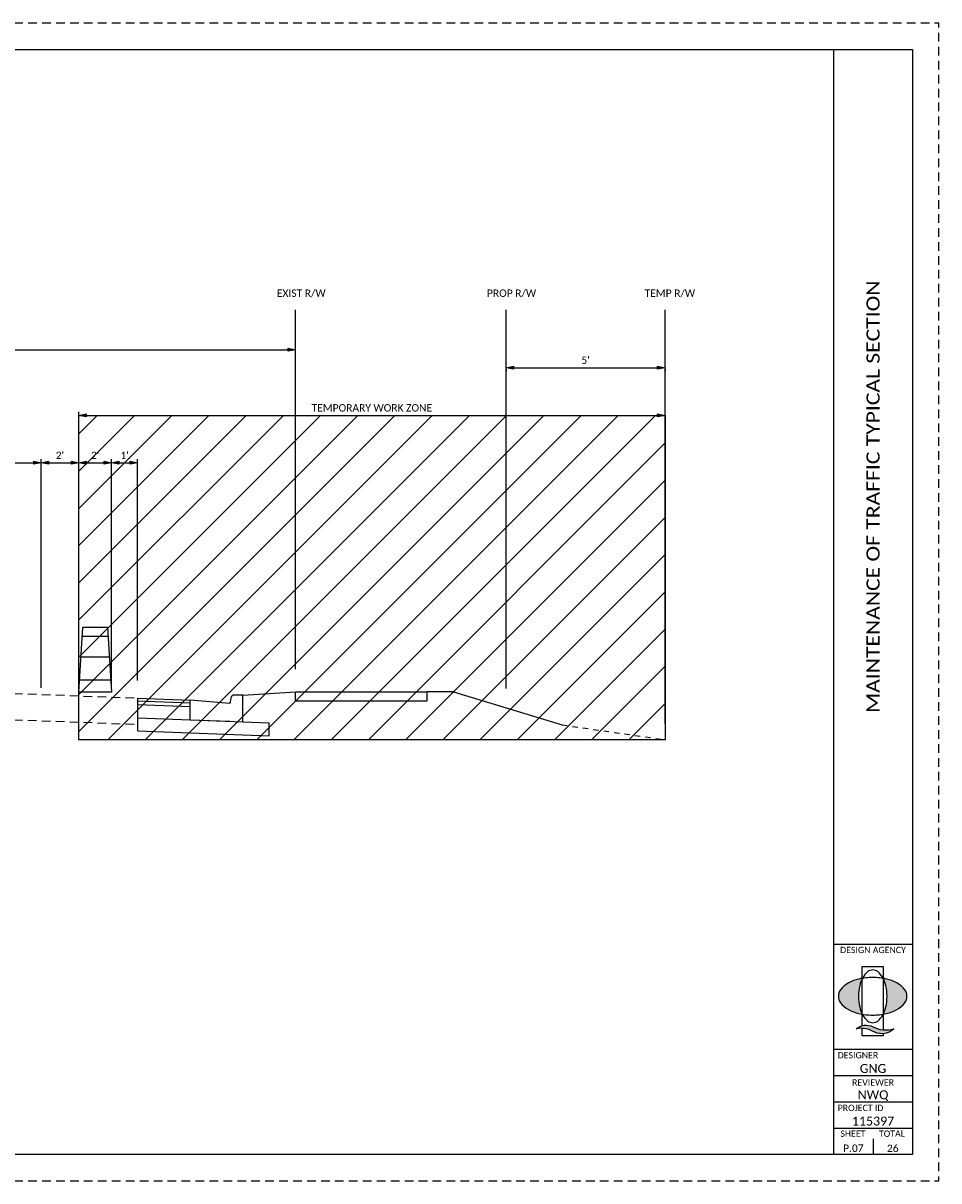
# Paper-space layout 'Layout 1' of a CAD drawing. Header units: feet. Extents: x 167 to 323, y 58 to 99.
# Tile 4 of 6: x 205 to 222, y 77 to 99. Entities that reach past the tile are written whole.
import ezdxf
from ezdxf.enums import TextEntityAlignment as Align

# ---------------------------------------------------------------- set-up
doc = ezdxf.new("R2010")
doc.units = ezdxf.units.FT
doc.header["$MEASUREMENT"] = 0
for name, pattern in [('0', [2, 1, 1]), ('esmtmppr', [0]), ('OhDOT_USTN2', [0.11, 0.069, -0.041]), ('OhDOT_USTN3', [0.22, 0.165, -0.055]), ('rowex', [0]), ('rowpe', [0])]:
    doc.linetypes.add(name, pattern=pattern)
for name, color, linetype in [('MT_P_Work_Area', 7, 'Continuous'), ('PV_P_Walk', 231, 'Continuous'), ('RW_P_Esmt_TMP', 203, 'esmtmppr'), ('RW_P_Prelim_RW', 1, 'rowpe'), ('RW_X_Fee_RW', 6, 'rowex'), ('SH_Border', 7, 'Continuous'), ('SH_Cut_Line', 7, 'OhDOT_USTN3'), ('SH_Data', 7, 'Continuous'), ('SH_Hatch', 14, 'Continuous'), ('SH_TextH', 4, 'Continuous'), ('SH_TextM', 7, 'Continuous'), ('XS_P_Curb', 254, 'Continuous'), ('XS_P_Finished_Grade', 3, 'Continuous'), ('XS_X_Ground_Line', 3, 'OhDOT_USTN2'), ('XS_X_Pavt', 133, 'OhDOT_USTN3')]:
    doc.layers.add(name, color=color, linetype=linetype)
doc.styles.add('Font 70-Main Title', font='calibri.ttf', dxfattribs={"width": 1.15, "height": 0.25})
doc.styles.add('Slanted Normal (0.14) Font 31', font='calibri.ttf', dxfattribs={"height": 0.14})
doc.styles.add('Slanted-Normal', font='calibri.ttf', dxfattribs={"height": 0.14})
doc.styles.add('Straight Minimum (0.12) Font 30', font='calibri.ttf', dxfattribs={"height": 0.12})
doc.styles.add('Straight Sub-Title (0.17) Font 30', font='calibri.ttf', dxfattribs={"height": 0.17})
doc.styles.add('Straight-Normal', font='calibri.ttf', dxfattribs={"height": 0.14})
doc.styles.add('Straight-Sub Title', font='calibri.ttf', dxfattribs={"height": 0.17})
doc.dimstyles.new('Dec-0  Slanted', dxfattribs={"dimtxt": 0.14, "dimasz": 0.14, "dimexe": 0.07, "dimexo": 0.125, "dimgap": 0.07, "dimtad": 1, "dimdec": 0, "dimzin": 3, "dimdsep": 46, "dimtxsty": 'Slanted-Normal', "dimblk": 'Dim1', "dimcen": 0, "dimclrd": 95, "dimclre": 95, "dimclrt": 7, "dimaunit": 1, "dimadec": 5, "dimazin": 3, "dimtfac": 1, "dimtdec": 0, "dimtmove": 0, "dimatfit": 0, "dimldrblk": 'Dim1', "dimfxl": 1, "dimtolj": 1, "dimtzin": 0, "dimlwd": -1, "dimlwe": -1, "dimarcsym": 0})
doc.dimstyles.new('Dec-0  Straight', dxfattribs={"dimtxt": 0.14, "dimasz": 0.14, "dimexe": 0.07, "dimexo": 0.07, "dimgap": 0.07, "dimtad": 1, "dimdec": 0, "dimzin": 3, "dimdsep": 46, "dimtxsty": 'Straight-Normal', "dimblk": 'Dim1', "dimcen": 0, "dimclrd": 95, "dimclre": 95, "dimclrt": 7, "dimadec": 0, "dimazin": 3, "dimtfac": 1, "dimtdec": 0, "dimtix": 1, "dimtofl": 0, "dimtmove": 1, "dimatfit": 3, "dimldrblk": 'Dim1', "dimfxl": 1, "dimtolj": 1, "dimtzin": 0, "dimlwd": -1, "dimlwe": -1, "dimarcsym": 0})
doc.dimstyles.new('Dec-1  Slanted', dxfattribs={"dimtxt": 0.14, "dimasz": 0.14, "dimexe": 0.07, "dimexo": 0.07, "dimgap": 0.07, "dimtad": 1, "dimdec": 1, "dimzin": 3, "dimdsep": 46, "dimtxsty": 'Slanted-Normal', "dimblk": 'Dim1', "dimcen": 0, "dimclrd": 95, "dimclre": 95, "dimclrt": 7, "dimaunit": 1, "dimadec": 3, "dimazin": 3, "dimtfac": 1, "dimtdec": 1, "dimtix": 1, "dimtofl": 0, "dimtmove": 1, "dimatfit": 3, "dimldrblk": 'Dim1', "dimfxl": 1, "dimtolj": 1, "dimtzin": 0, "dimlwd": -1, "dimlwe": -1, "dimarcsym": 0})

# ---------------------------------------------------------------- blocks, each defined once
blk = doc.blocks.new('A$C1697e795')
at = {"layer": 'SH_Hatch'}
for points in [[(-0.1098, 0.0898, -0.0615), (-0.0881, 0.1507), (-0.0881, 0.1523, 0.014092), (-0.1171, 0.1465, 0.069705), (-0.2053, 0.1131, 0.105975), (-0.2716, 0.0557, 0.163104), (-0.29, 0.0008, 0.163049), (-0.2716, -0.0541, 0.105975), (-0.2053, -0.1115, 0.069705), (-0.1171, -0.145, 0.014089), (-0.0881, -0.1507, -0.061487), (-0.1098, -0.0898, -0.054987), (-0.1197, 0, -0.054987)], [(0.1108, 0.0898, 0.0615), (0.0891, 0.1507), (0.0891, 0.1523, -0.014092), (0.1182, 0.1465, -0.069705), (0.2063, 0.1131, -0.105975), (0.2727, 0.0557, -0.163104), (0.2911, 0.0008, -0.163049), (0.2727, -0.0541, -0.105975), (0.2063, -0.1115, -0.069705), (0.1182, -0.145, -0.014089), (0.0891, -0.1507, 0.061487), (0.1108, -0.0898, 0.054987), (0.1207, 0, 0.054987)], [(0.0015, -0.2566, 0.297692), (-0.1396, -0.2731, -0.180432), (0.0164, -0.3024, 0.32264), (0.179, -0.273, -0.20237)]]:
    blk.add_hatch(color=256, dxfattribs=at).paths.add_polyline_path(points)
at = {"layer": 'SH_TextM'}
for points in [[(0.1106, -0.0898, 0.054987), (0.1206, 0, 0.054987), (0.1106, 0.0898, 0.0688), (0.0854, 0.1575, 0.105699), (0.0418, 0.2087, 0.165247), (0.0004, 0.2228, 0.165247), (-0.0409, 0.2087, 0.105699), (-0.0845, 0.1575, 0.0688), (-0.1098, 0.0898, 0.054987), (-0.1197, 0, 0.054987), (-0.1098, -0.0898, 0.0688), (-0.0845, -0.1575, 0.105699), (-0.0409, -0.2087, 0.165247), (0.0004, -0.2228, 0.165247), (0.0418, -0.2087, 0.105699), (0.0854, -0.1575, 0.0688)], [(-0.2053, -0.1115, 0.069705), (-0.1171, -0.145, 0.055931), (-0.0006, -0.158, 0.055931), (0.1159, -0.145, 0.069705), (0.2041, -0.1115, 0.105975), (0.2705, -0.0541, 0.163076), (0.2889, 0.0008, 0.163076), (0.2705, 0.0557, 0.105975), (0.2041, 0.1131, 0.069705), (0.1159, 0.1465, 0.055931), (-0.0006, 0.1596, 0.055931), (-0.1171, 0.1465, 0.069705), (-0.2053, 0.1131, 0.105975), (-0.2716, 0.0557, 0.163076), (-0.29, 0.0008, 0.163076), (-0.2716, -0.0541, 0.105975)], [(0.0164, -0.3024, 0.180432), (-0.1396, -0.2731, -0.297692), (0.0015, -0.2566, 0.20237), (0.179, -0.273, -0.32264)]]:
    blk.add_lwpolyline(points, format="xyb", close=True, dxfattribs=at)
for points in [[(-0.0881, -0.2469), (-0.0881, 0.2529), (0.0891, 0.2529), (0.0891, -0.2828)], [(0.0891, -0.3157), (0.0891, -0.332), (-0.0881, -0.332), (-0.0881, -0.2701)]]:
    blk.add_lwpolyline(points, dxfattribs=at)
blk = doc.blocks.new('BLKWO_Title')
at = {"layer": 'SH_Border', "linetype": 'Continuous', "flags": 128}
blk.add_lwpolyline([(0.5, 21.5), (33.5, 21.5), (33.5, 0.5), (0.5, 0.5), (0.5, 21.5)], close=True, dxfattribs=at)
for points in [[(32, 21.5), (32, 0.5)], [(32, 4.5), (33.5, 4.5)], [(32, 2.5), (33.5, 2.5)], [(32, 2), (33.5, 2)], [(32, 1.5), (33.5, 1.5)], [(32, 1), (33.5, 1)]]:
    blk.add_lwpolyline(points, dxfattribs=at)
at = {"layer": 'SH_Border'}
blk.add_lwpolyline([(32.75, 0.8), (32.75, 0.5)], dxfattribs=at)
at = {"layer": 'SH_Cut_Line', "color": 7, "linetype": 'OhDOT_USTN3', "flags": 128}
blk.add_lwpolyline([(0, 0), (34, 0), (34, 22), (0, 22), (0, 0)], close=True, dxfattribs=at)
at = {"layer": 'SH_Border', "xscale": 2.25, "yscale": 2.25, "zscale": 2.25}
blk.add_blockref('A$C1697e795', (32.744, 3.506), dxfattribs=at)
at = {"layer": 'SH_Data', "char_height": 0.12, "style": 'Straight Minimum (0.12) Font 30'}
for s, insert, width, attachment_point in [('DESIGN AGENCY', (32.124, 4.448), 1.94049, 1), ('DESIGNER', (32.078, 2.448), 1.0279, 1), ('REVIEWER', (32.75, 1.931), 1.0279, 2), ('PROJECT ID', (32.078, 1.447), 1.27835, 1), ('SHEET', (32.129, 0.957), 1.0279, 1), ('TOTAL', (32.862, 0.957), 1.0279, 1)]:
    blk.add_mtext(s, dxfattribs=dict(at, insert=insert, width=width, attachment_point=attachment_point))
at = {"layer": 'SH_Data', "style": 'Font 70-Main Title', "width": 1.15, "flags": 8}
blk.add_attdef('TITLEAREA2T', text='', height=0.25, rotation=90, dxfattribs=at).set_placement((32.75, 13), align=Align.MIDDLE_CENTER)
at = {"layer": 'SH_Data', "style": 'Straight-Sub Title'}
for tag, p in [('XXX', (32.75, 2)), ('XXX', (32.75, 1.5)), ('XXXXXX', (32.75, 1))]:
    blk.add_attdef(tag, text='', height=0.17, dxfattribs=at).set_placement(p, align=Align.BOTTOM_CENTER)
at = {"layer": 'SH_Data', "style": 'Straight Sub-Title (0.17) Font 30', "flags": 8}
blk.add_attdef('PROJECT', text='', height=0.25, rotation=90, dxfattribs=at).set_placement((0.721, 0.55), align=Align.MIDDLE_LEFT)
at = {"layer": 'SH_Data', "style": 'Straight-Normal'}
for tag, p in [('SHEETNO', (32.375, 0.551)), ('SHEETTOTAL', (33.125, 0.549))]:
    blk.add_attdef(tag, text='', height=0.14, dxfattribs=at).set_placement(p, align=Align.CENTER)
blk = doc.blocks.new('Dim1')
h = blk.add_hatch(color=4)
h.dxf.hatch_style = 1
h.paths.add_polyline_path([(0, 0), (-1, -0.2), (-1, 0.2)])
at = {"color": 4}
blk.add_lwpolyline([(0, 0), (-1, -0.2), (-1, 0.2), (0, 0)], dxfattribs=at)
blk = doc.blocks.new('*D992')
at = {"layer": 'Defpoints', "color": 0, "transparency": 16777216}
for p in [(201.11, 90.994), (205.038, 90.994), (205.038, 86.592)]:
    blk.add_point(p, dxfattribs=at)
at = {"layer": 'SH_TextM', "color": 95, "linetype": 'Continuous', "transparency": 16777216}
for p, q in [((201.11, 91.119), (201.11, 91.064)), ((201.25, 90.994), (204.898, 90.994)), ((205.038, 86.717), (205.038, 91.064))]:
    blk.add_line(p, q, dxfattribs=at)
at = {"layer": 'SH_TextM', "color": 95, "transparency": 16777216, "xscale": 0.14, "yscale": 0.14, "zscale": 0.14, "rotation": 180}
blk.add_blockref('Dim1', (201.11, 90.994), dxfattribs=at)
at = {"layer": 'SH_TextM', "color": 95, "transparency": 16777216, "xscale": 0.14, "yscale": 0.14, "zscale": 0.14}
blk.add_blockref('Dim1', (205.038, 90.994), dxfattribs=at)
at = {"layer": 'SH_TextM', "color": 7, "transparency": 16777216, "insert": (203.074, 91.134), "char_height": 0.14, "width": 7.79529, "attachment_point": 5, "style": 'Slanted-Normal'}
blk.add_mtext("\\A1;11'", dxfattribs=at)
blk = doc.blocks.new('*D991')
at = {"layer": 'Defpoints', "color": 0, "transparency": 16777216}
for p in [(209.875, 93.142), (193.875, 89.324), (209.875, 89.324)]:
    blk.add_point(p, dxfattribs=at)
at = {"layer": 'SH_TextM', "color": 95, "linetype": 'Continuous', "transparency": 16777216}
blk.add_line((194.015, 93.142), (209.735, 93.142), dxfattribs=at)
at = {"layer": 'SH_TextM', "color": 95, "transparency": 16777216, "xscale": 0.14, "yscale": 0.14, "zscale": 0.14, "rotation": 180}
blk.add_blockref('Dim1', (193.875, 93.142), dxfattribs=at)
at = {"layer": 'SH_TextM', "color": 95, "transparency": 16777216, "xscale": 0.14, "yscale": 0.14, "zscale": 0.14}
blk.add_blockref('Dim1', (209.875, 93.142), dxfattribs=at)
at = {"layer": 'SH_TextM', "color": 7, "transparency": 16777216, "insert": (201.875, 93.424), "char_height": 0.14, "attachment_point": 5, "style": 'Slanted Normal (0.14) Font 31'}
blk.add_mtext("\\A1;VARIES \\P(40'-70')", dxfattribs=at)
blk = doc.blocks.new('00BARREL')
at = {"layer": 'SH_TextH', "linetype": '0'}
for p, q in [((-0.1379, 0.2635), (-0.0168, 0.2635)), ((-0.144, 0.1675), (-0.0107, 0.1675)), ((-0.1509, 0.0594), (-0.0038, 0.0594))]:
    blk.add_line(p, q, dxfattribs=at)
at = {"layer": 'SH_TextM', "linetype": '0'}
blk.add_lwpolyline([(-0.1352, 0.3071), (-0.0195, 0.3071), (0, 0), (-0.1547, 0)], close=True, dxfattribs=at)
blk = doc.blocks.new('*D1016')
at = {"layer": 'Defpoints', "color": 0, "transparency": 16777216}
for p in [(205.754, 90.994), (205.754, 86.964), (205.038, 86.81)]:
    blk.add_point(p, dxfattribs=at)
at = {"layer": 'SH_TextM', "color": 95, "linetype": 'Continuous', "transparency": 16777216}
for p, q in [((205.178, 90.994), (205.614, 90.994)), ((205.754, 87.034), (205.754, 91.064))]:
    blk.add_line(p, q, dxfattribs=at)
at = {"layer": 'SH_TextM', "color": 95, "transparency": 16777216, "xscale": 0.14, "yscale": 0.14, "zscale": 0.14, "rotation": 180}
blk.add_blockref('Dim1', (205.038, 90.994), dxfattribs=at)
at = {"layer": 'SH_TextM', "color": 95, "transparency": 16777216, "xscale": 0.14, "yscale": 0.14, "zscale": 0.14}
blk.add_blockref('Dim1', (205.754, 90.994), dxfattribs=at)
at = {"layer": 'SH_TextM', "color": 7, "transparency": 16777216, "insert": (205.396, 91.135), "char_height": 0.14, "attachment_point": 5, "style": 'Slanted-Normal'}
blk.add_mtext("\\A1;2'", dxfattribs=at)
blk = doc.blocks.new('*D1017')
at = {"layer": 'Defpoints', "color": 0, "transparency": 16777216}
for p in [(206.874, 90.994), (206.874, 86.786), (206.379, 86.632)]:
    blk.add_point(p, dxfattribs=at)
at = {"layer": 'SH_TextM', "color": 95, "linetype": 'Continuous', "transparency": 16777216}
for p, q in [((206.379, 86.702), (206.379, 91.064)), ((206.519, 90.994), (206.734, 90.994)), ((206.874, 86.856), (206.874, 91.064))]:
    blk.add_line(p, q, dxfattribs=at)
at = {"layer": 'SH_TextM', "color": 95, "transparency": 16777216, "xscale": 0.14, "yscale": 0.14, "zscale": 0.14, "rotation": 180}
blk.add_blockref('Dim1', (206.379, 90.994), dxfattribs=at)
at = {"layer": 'SH_TextM', "color": 95, "transparency": 16777216, "xscale": 0.14, "yscale": 0.14, "zscale": 0.14}
blk.add_blockref('Dim1', (206.874, 90.994), dxfattribs=at)
at = {"layer": 'SH_TextM', "color": 7, "transparency": 16777216, "insert": (206.627, 91.134), "char_height": 0.14, "attachment_point": 5, "style": 'Slanted-Normal'}
blk.add_mtext("\\A1;1'", dxfattribs=at)
blk = doc.blocks.new('*D1018')
at = {"layer": 'Defpoints', "color": 0, "transparency": 16777216}
for p in [(206.379, 90.994), (206.379, 87.683), (205.754, 86.632)]:
    blk.add_point(p, dxfattribs=at)
at = {"layer": 'SH_TextM', "color": 95, "linetype": 'Continuous', "transparency": 16777216}
for p, q in [((205.754, 86.702), (205.754, 91.064)), ((205.894, 90.994), (206.239, 90.994)), ((206.379, 87.753), (206.379, 91.064))]:
    blk.add_line(p, q, dxfattribs=at)
at = {"layer": 'SH_TextM', "color": 95, "transparency": 16777216, "xscale": 0.14, "yscale": 0.14, "zscale": 0.14, "rotation": 180}
blk.add_blockref('Dim1', (205.754, 90.994), dxfattribs=at)
at = {"layer": 'SH_TextM', "color": 95, "transparency": 16777216, "xscale": 0.14, "yscale": 0.14, "zscale": 0.14}
blk.add_blockref('Dim1', (206.379, 90.994), dxfattribs=at)
at = {"layer": 'SH_TextM', "color": 7, "transparency": 16777216, "insert": (206.067, 91.135), "char_height": 0.14, "attachment_point": 5, "style": 'Slanted-Normal'}
blk.add_mtext("\\A1;2'", dxfattribs=at)
blk = doc.blocks.new('*D1019')
at = {"layer": 'Defpoints', "color": 0, "transparency": 16777216}
for p in [(216.896, 91.895), (205.754, 89.62), (216.896, 88.571)]:
    blk.add_point(p, dxfattribs=at)
at = {"layer": 'SH_TextM', "color": 95, "linetype": 'Continuous', "transparency": 16777216}
for p, q in [((205.754, 89.69), (205.754, 91.965)), ((205.894, 91.895), (216.756, 91.895))]:
    blk.add_line(p, q, dxfattribs=at)
at = {"layer": 'SH_TextM', "color": 95, "transparency": 16777216, "xscale": 0.1399999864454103, "yscale": 0.1399999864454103, "zscale": 0.1399999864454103, "rotation": 180}
blk.add_blockref('Dim1', (205.754, 91.895), dxfattribs=at)
at = {"layer": 'SH_TextM', "color": 95, "transparency": 16777216, "xscale": 0.1399999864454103, "yscale": 0.1399999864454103, "zscale": 0.1399999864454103}
blk.add_blockref('Dim1', (216.896, 91.895), dxfattribs=at)
at = {"layer": 'SH_TextM', "color": 7, "transparency": 16777216, "insert": (211.325, 92.037), "char_height": 0.14, "width": 7.79529, "attachment_point": 5, "style": 'Slanted Normal (0.14) Font 31'}
blk.add_mtext('\\A1;TEMPORARY WORK ZONE', dxfattribs=at)
blk = doc.blocks.new('*D1021')
at = {"layer": 'Defpoints', "color": 0, "transparency": 16777216}
for p in [(213.875, 92.899), (216.896, 92.899), (216.896, 92.801)]:
    blk.add_point(p, dxfattribs=at)
at = {"layer": 'SH_TextM', "color": 95, "linetype": 'Continuous', "transparency": 16777216}
for p, q in [((213.875, 92.774), (213.875, 92.731)), ((214.015, 92.801), (216.756, 92.801)), ((216.896, 92.774), (216.896, 92.731))]:
    blk.add_line(p, q, dxfattribs=at)
at = {"layer": 'SH_TextM', "color": 95, "transparency": 16777216, "xscale": 0.14, "yscale": 0.14, "zscale": 0.14, "rotation": 180}
blk.add_blockref('Dim1', (213.875, 92.801), dxfattribs=at)
at = {"layer": 'SH_TextM', "color": 95, "transparency": 16777216, "xscale": 0.14, "yscale": 0.14, "zscale": 0.14}
blk.add_blockref('Dim1', (216.896, 92.801), dxfattribs=at)
at = {"layer": 'SH_TextM', "color": 7, "transparency": 16777216, "insert": (215.386, 92.942), "char_height": 0.14, "attachment_point": 5, "style": 'Slanted-Normal'}
blk.add_mtext("\\A1;5'", dxfattribs=at)

psp = doc.layouts.new('Layout 1')

# ---------------------------------------------------------------- hatches: boundary and pattern name
at = {"layer": 'SH_TextM'}
h = psp.add_hatch(dxfattribs=at)
h.set_pattern_fill('ANSI31', color=256, scale=4)
h.set_pattern_definition([(45, (-1.7534, 0), (-0.3535534, 0.3535534), [])])
edge = h.paths.add_edge_path()
edge.add_line((216.896, 91.895), (205.754, 91.895))
edge.add_line((205.754, 91.895), (205.754, 86.542))
edge.add_line((205.754, 86.542), (206.875, 86.523))
edge.add_line((206.875, 86.523), (207.875, 86.485))
edge.add_line((207.875, 86.485), (208.626, 86.422))
edge.add_line((208.626, 86.422), (208.644, 86.518))
edge.add_arc((208.717, 86.505), 0.075, 90, 169.6952, ccw=False)
edge.add_line((208.717, 86.58), (208.875, 86.58))
edge.add_line((208.875, 86.58), (209.875, 86.639))
edge.add_line((209.875, 86.639), (209.875, 86.639))
edge.add_line((209.875, 86.639), (212.375, 86.639))
edge.add_line((212.375, 86.639), (212.875, 86.639))
edge.add_line((212.875, 86.639), (214.939, 86.014))
edge.add_line((214.939, 86.014), (216.896, 85.732))
edge.add_line((216.896, 85.732), (216.896, 91.895))
h.paths.add_polyline_path([(212.875, 86.639), (212.375, 86.639), (212.375, 86.472), (209.875, 86.472), (209.875, 86.639), (208.875, 86.58), (208.875, 86.072), (209.375, 86.054), (209.375, 85.803), (206.875, 85.897), (206.875, 86.023), (205.754, 86.041), (205.754, 85.732), (216.896, 85.732), (214.939, 86.014)], flags=17)
edge = h.paths.add_edge_path(flags=16)
edge.add_line((209.375, 86.054), (208.875, 86.072))
edge.add_line((208.875, 86.072), (208.875, 86.58))
edge.add_line((208.875, 86.58), (208.717, 86.58))
edge.add_arc((208.717, 86.505), 0.075, 90, 169.6952)
edge.add_line((208.644, 86.518), (208.626, 86.422))
edge.add_line((208.626, 86.422), (207.875, 86.485))
edge.add_line((207.875, 86.485), (206.875, 86.523))
edge.add_line((206.875, 86.523), (206.875, 85.897))
edge.add_line((206.875, 85.897), (209.375, 85.803))
edge.add_line((209.375, 85.803), (209.375, 86.054))
h.paths.add_polyline_path([(206.875, 86.523), (205.75, 86.565), (205.749, 86.041), (206.875, 86.023)])
h.paths.add_polyline_path([(212.375, 86.639), (209.875, 86.639), (209.875, 86.472), (212.375, 86.472)], flags=16)

# ---------------------------------------------------------------- linework, layer by layer
psp.add_line((208.875, 86.58), (208.717, 86.58))
psp.add_arc((208.717, 86.505), 0.075, 90, 169.6952)
at = {"layer": 'PV_P_Walk'}
for p, q in [((209.875, 86.472), (209.875, 86.639)), ((209.875, 86.639), (212.375, 86.639)), ((209.875, 86.472), (212.375, 86.472)), ((212.375, 86.472), (212.375, 86.639))]:
    psp.add_line(p, q, dxfattribs=at)
at = {"layer": 'RW_P_Esmt_TMP'}
psp.add_lwpolyline([(216.896, 86.039), (216.896, 93.898)], dxfattribs=at)
at = {"layer": 'RW_P_Prelim_RW'}
psp.add_lwpolyline([(213.875, 86.707), (213.875, 93.898)], dxfattribs=at)
at = {"layer": 'RW_X_Fee_RW'}
psp.add_lwpolyline([(209.875, 87.071), (209.875, 93.898)], dxfattribs=at)
at = {"layer": 'SH_TextM'}
for p, q in [((206.875, 86.523), (207.875, 86.485)), ((206.875, 85.897), (206.875, 86.523)), ((206.875, 86.473), (207.875, 86.435)), ((206.875, 86.398), (207.875, 86.36)), ((206.875, 86.148), (209.375, 86.054)), ((206.875, 85.897), (209.375, 85.803))]:
    psp.add_line(p, q, dxfattribs=at)
psp.add_lwpolyline([(205.754, 91.895), (216.896, 91.895), (216.896, 85.732), (205.754, 85.732)], close=True, dxfattribs=at)
at = {"layer": 'XS_P_Curb'}
for p, q in [((207.875, 86.11), (207.875, 86.485)), ((208.626, 86.422), (207.875, 86.485)), ((208.644, 86.518), (208.626, 86.422)), ((208.875, 86.072), (208.875, 86.58)), ((207.875, 86.11), (208.625, 86.082)), ((209.375, 85.803), (209.375, 86.054))]:
    psp.add_line(p, q, dxfattribs=at)
at = {"layer": 'XS_P_Finished_Grade'}
psp.add_line((212.875, 86.639), (212.375, 86.639), dxfattribs=at)
for points in [[(208.875, 86.58), (209.875, 86.639)], [(212.875, 86.639), (214.939, 86.014)]]:
    psp.add_lwpolyline(points, dxfattribs=at)
at = {"layer": 'XS_X_Ground_Line'}
psp.add_lwpolyline([(214.939, 86.014), (216.896, 85.732)], dxfattribs=at)
at = {"layer": 'XS_X_Pavt'}
psp.add_line((201.875, 86.211), (206.875, 86.023), dxfattribs=at)
psp.add_lwpolyline([(196.875, 86.523), (201.875, 86.711), (206.875, 86.523)], dxfattribs=at)

# ---------------------------------------------------------------- block references
at = {"layer": 'MT_P_Work_Area', "xscale": 4.039743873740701, "yscale": 4.039743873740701, "zscale": 2.01987193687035}
psp.add_blockref('00BARREL', (206.379, 86.632), dxfattribs=at)
at = {"layer": 'SH_Border'}
ref = psp.add_blockref('BLKWO_Title', (188.099, 77.348), dxfattribs=at)
ref.add_attrib('TITLEAREA2T', 'MAINTENANCE OF TRAFFIC TYPICAL SECTION', dxfattribs={"layer": 'SH_Data', "height": 0.25, "rotation": 90, "style": 'Font 70-Main Title', "width": 1.15}).set_placement((220.849, 90.348), align=Align.MIDDLE_CENTER)
ref.add_attrib('XXXXXX', '115397', dxfattribs={"layer": 'SH_Data', "height": 0.17, "style": 'Straight-Sub Title'}).set_placement((220.849, 78.348), align=Align.BOTTOM_CENTER)
ref.add_attrib('XXX', 'GNG', dxfattribs={"layer": 'SH_Data', "height": 0.17, "style": 'Straight-Sub Title'}).set_placement((220.849, 79.348), align=Align.BOTTOM_CENTER)
ref.add_attrib('XXX', 'NWQ', dxfattribs={"layer": 'SH_Data', "height": 0.17, "style": 'Straight-Sub Title'}).set_placement((220.849, 78.848), align=Align.BOTTOM_CENTER)
ref.add_attrib('SHEETNO', 'P.07', dxfattribs={"layer": 'SH_Data', "height": 0.14, "style": 'Straight-Normal'}).set_placement((220.474, 77.899), align=Align.CENTER)
ref.add_attrib('SHEETTOTAL', '26', dxfattribs={"layer": 'SH_Data', "height": 0.14, "style": 'Straight-Normal'}).set_placement((221.224, 77.897), align=Align.CENTER)

# ---------------------------------------------------------------- texts
at = {"layer": 'SH_TextM', "char_height": 0.14, "attachment_point": 3, "style": 'Slanted Normal (0.14) Font 31'}
for s, insert in [('EXIST R/W', (210.447, 94.287)), ('PROP R/W', (214.447, 94.287)), ('TEMP R/W', (217.467, 94.287))]:
    psp.add_mtext_dynamic_manual_height_columns(s, width=1.87306, gutter_width=0.7, heights=[0], dxfattribs=dict(at, insert=insert))

# ---------------------------------------------------------------- dimensions: what is measured, and where the dimension line sits
at = {"layer": 'SH_TextM'}
dim = psp.add_linear_dim(base=(209.875, 93.142), p1=(193.875, 89.324), p2=(209.875, 89.324), text="VARIES \\P(40'-70')", dimstyle='Dec-0  Straight', override={"dimlfac": 2, "dimpost": "'", "dimtxsty": 'Slanted Normal (0.14) Font 31', "dimse1": 1, "dimse2": 1, "dimtix": 0, "dimtofl": 1, "dimtmove": 0, "dimatfit": 0}, dxfattribs=at)
dim.commit()
dim.dimension.update_dxf_attribs({"geometry": '*D991', "text_midpoint": (201.875, 93.142), "dimtype": 160})
for base, p1, p2, text, dimstyle, override, picture, middle in [((216.896, 92.801), (213.875, 92.899), (216.896, 92.899), "5'", 'Dec-0  Slanted', {"dimpost": "'"}, '*D1021', (215.386, 92.942)), ((216.896, 91.895), (205.754, 89.62), (216.896, 88.571), 'TEMPORARY WORK ZONE', 'Dec-0  Straight', {"dimscale": 1, "dimlfac": 2, "dimpost": "'", "dimtxsty": 'Slanted Normal (0.14) Font 31', "dimse2": 1}, '*D1019', (211.325, 92.037)), ((205.038, 90.994), (201.11, 90.994), (205.038, 86.592), "11'", 'Dec-0  Slanted', {"dimlfac": 2, "dimpost": "'", "dimtix": 1, "dimtofl": 0, "dimtmove": 1, "dimatfit": 3}, '*D992', (203.074, 91.134)), ((205.754, 90.994), (205.038, 86.81), (205.754, 86.964), "2'", 'Dec-1  Slanted', {"dimpost": "'", "dimse1": 1}, '*D1016', (205.396, 91.135)), ((206.379, 90.994), (205.754, 86.632), (206.379, 87.683), "2'", 'Dec-1  Slanted', {"dimpost": "'"}, '*D1018', (206.067, 91.135)), ((206.874, 90.994), (206.379, 86.632), (206.874, 86.786), "1'", 'Dec-1  Slanted', {"dimpost": "'"}, '*D1017', (206.627, 91.134))]:
    dim = psp.add_linear_dim(base=base, p1=p1, p2=p2, text=text, dimstyle=dimstyle, override=override, dxfattribs=at)
    dim.commit()
    dim.dimension.update_dxf_attribs({"geometry": picture, "text_midpoint": middle})

doc.saveas('drawing.dxf')
